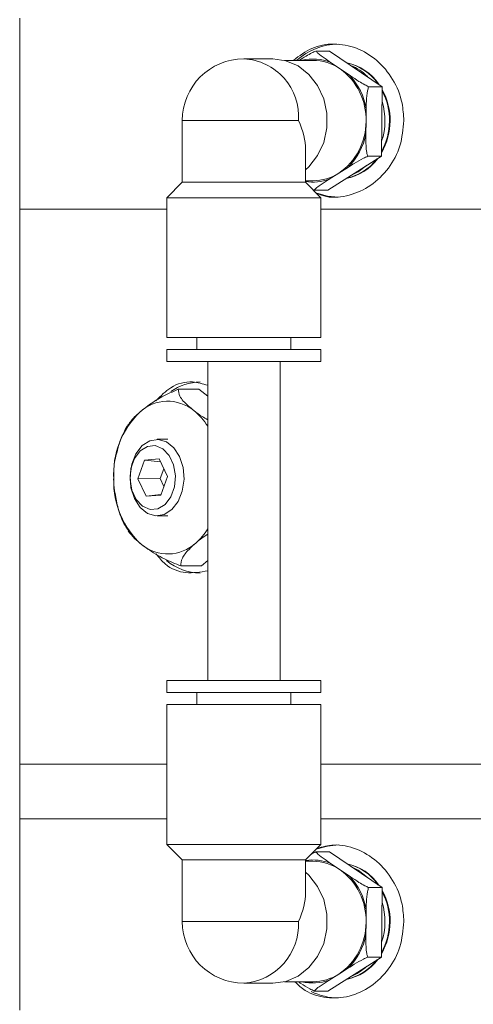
# Model space of a CAD drawing. Header units: inches. Extents: x -4.1 to 22.6, y -10.2 to 17.8.
# Tile 140 of 142: x 18 to 19.5, y 5.1 to 8.3. Entities that reach past the tile are written whole.
import ezdxf

# ---------------------------------------------------------------- set-up
doc = ezdxf.new("R2010")
doc.units = ezdxf.units.IN
doc.header["$MEASUREMENT"] = 0

msp = doc.modelspace()

# ---------------------------------------------------------------- linework, layer by layer
at = {"color": 7, "linetype": 'Continuous', "lineweight": 15}
for p, q in [((18.0287, 8.2859), (18.0287, 7.6609)), ((18.9974, 8.1782), (19.042, 8.1782)), ((19.042, 8.1782), (19.2144, 8.0616)), ((18.8565, 8.1525), (18.7618, 8.1525)), ((18.9873, 8.1477), (18.8948, 8.1477)), ((19.0454, 8.1409), (19.0765, 8.1199)), ((19.0765, 8.1199), (19.1075, 8.0989)), ((19.1697, 8.0616), (19.2144, 8.0616)), ((19.2144, 8.0616), (19.2114, 7.8343)), ((19.1617, 7.9889), (19.1611, 7.948)), ((18.5603, 7.9509), (18.5603, 7.7491)), ((19.1611, 7.948), (19.1606, 7.9071)), ((18.9634, 7.7491), (18.9634, 7.8562)), ((19.2114, 7.8343), (19.0361, 7.7236)), ((19.1668, 7.8343), (19.2114, 7.8343)), ((19.1036, 7.7989), (19.072, 7.779)), ((19.072, 7.779), (19.0405, 7.759)), ((18.5603, 7.7491), (18.5099, 7.6987)), ((18.5603, 7.7491), (18.6672, 7.7491)), ((18.6672, 7.7491), (18.9634, 7.7491)), ((18.9634, 7.754), (18.9873, 7.754)), ((19.0138, 7.6987), (18.9634, 7.7491)), ((18.5099, 7.6987), (18.5099, 7.242)), ((18.5099, 7.6987), (18.6436, 7.6987)), ((18.6436, 7.6987), (19.0138, 7.6987)), ((18.9915, 7.7236), (19.0361, 7.7236)), ((19.0138, 7.242), (19.0138, 7.6987)), ((18.0287, 7.6609), (18.0287, 5.8469)), ((18.0287, 7.6609), (18.5099, 7.6609)), ((19.0138, 7.6609), (21.9037, 7.6609)), ((18.5099, 7.242), (18.6436, 7.242)), ((18.6083, 7.242), (18.6083, 7.2027)), ((18.6436, 7.242), (19.0138, 7.242)), ((18.9154, 7.2027), (18.9154, 7.242)), ((18.5099, 7.2027), (18.5099, 7.1633)), ((18.5099, 7.2027), (18.6436, 7.2027)), ((18.6436, 7.2027), (19.0138, 7.2027)), ((19.0138, 7.1633), (19.0138, 7.2027)), ((18.5099, 7.1633), (18.6436, 7.1633)), ((18.6436, 7.1633), (19.0138, 7.1633)), ((18.6437, 7.1633), (18.6437, 6.1205)), ((18.88, 6.1205), (18.88, 7.1633)), ((18.6146, 7.0725), (18.5474, 7.0725)), ((18.6437, 7.0498), (18.6146, 7.0725)), ((18.5127, 6.9089), (18.4777, 6.9089)), ((18.437, 6.8408), (18.4154, 6.7798)), ((18.4851, 6.8448), (18.437, 6.8408)), ((18.4898, 6.8348), (18.437, 6.8408)), ((18.5117, 6.7879), (18.4851, 6.8448)), ((18.4999, 6.813), (18.4884, 6.7804)), ((18.4884, 6.7804), (18.4154, 6.7798)), ((18.4154, 6.7798), (18.4419, 6.7229)), ((18.4884, 6.7804), (18.5001, 6.7552)), ((18.4901, 6.7269), (18.5117, 6.7879)), ((18.4907, 6.7289), (18.4419, 6.7229)), ((18.4419, 6.7229), (18.4901, 6.7269)), ((18.4777, 6.6589), (18.5127, 6.6589)), ((18.623, 6.4953), (18.6437, 6.513)), ((18.623, 6.4953), (18.5558, 6.4953)), ((18.5099, 6.1205), (18.5099, 6.0811)), ((18.6436, 6.1205), (18.5099, 6.1205)), ((19.0138, 6.1205), (18.6436, 6.1205)), ((19.0138, 6.0811), (19.0138, 6.1205)), ((18.6436, 6.0811), (18.5099, 6.0811)), ((18.6083, 6.0811), (18.6083, 6.0417)), ((19.0138, 6.0811), (18.6436, 6.0811)), ((18.9154, 6.0417), (18.9154, 6.0811)), ((18.5099, 6.0417), (18.5099, 5.585)), ((18.6436, 6.0417), (18.5099, 6.0417)), ((19.0138, 6.0417), (18.6436, 6.0417)), ((19.0138, 5.585), (19.0138, 6.0417)), ((18.0287, 5.8469), (18.0287, 5.6679)), ((18.0287, 5.8469), (18.5099, 5.8469)), ((19.0138, 5.8469), (20.1466, 5.8469)), ((19.0138, 5.8469), (21.9037, 5.8469)), ((18.0287, 5.6679), (18.0287, 5.0429)), ((18.0287, 5.6679), (18.5099, 5.6679)), ((19.0138, 5.6679), (21.7888, 5.6679)), ((18.5099, 5.585), (18.5603, 5.5347)), ((18.6436, 5.585), (18.5099, 5.585)), ((19.0138, 5.585), (18.6436, 5.585)), ((18.9634, 5.5347), (19.0138, 5.585)), ((18.9974, 5.5602), (19.042, 5.5602)), ((19.042, 5.5602), (19.2144, 5.4436)), ((18.5603, 5.5347), (18.5603, 5.3329)), ((18.6672, 5.5347), (18.5603, 5.5347)), ((18.9634, 5.5347), (18.6672, 5.5347)), ((18.9634, 5.4275), (18.9634, 5.5347)), ((18.9873, 5.5297), (18.9634, 5.5297)), ((19.0454, 5.5229), (19.0765, 5.5019)), ((19.0765, 5.5019), (19.1075, 5.4809)), ((19.1697, 5.4436), (19.2144, 5.4436)), ((19.2144, 5.4436), (19.2114, 5.2163)), ((19.1617, 5.3709), (19.1611, 5.33)), ((19.1611, 5.33), (19.1606, 5.2891)), ((19.2114, 5.2163), (19.0361, 5.1056)), ((19.1668, 5.2163), (19.2114, 5.2163)), ((19.072, 5.161), (19.0405, 5.141)), ((19.1036, 5.1809), (19.072, 5.161)), ((18.7618, 5.1313), (18.8565, 5.1313)), ((18.8948, 5.136), (18.9873, 5.136)), ((18.9915, 5.1056), (19.0361, 5.1056))]:
    msp.add_line(p, q, dxfattribs=at)
at = {"color": 8, "linetype": 'Continuous', "lineweight": 15}
for p, q in [((18.5603, 7.9509), (18.9398, 7.9509)), ((18.9398, 5.3329), (18.5603, 5.3329))]:
    msp.add_line(p, q, dxfattribs=at)
at = {"color": 7, "linetype": 'Continuous', "lineweight": 15, "flags": 128}
for points in [[(18.9634, 7.7898), (18.9745, 7.8), (19.003, 7.8364), (19.0229, 7.8794), (19.0332, 7.9266), (19.0332, 7.9752), (19.0229, 8.0224), (19.003, 8.0654), (18.9745, 8.1018), (18.9392, 8.1294), (18.8991, 8.1466), (18.8565, 8.1525)], [(19.1116, 7.7709), (19.1353, 7.7831), (19.1623, 7.8039)], [(18.9975, 7.715), (19.0349, 7.7042), (19.0706, 7.7009)], [(18.5263, 6.6795), (18.5011, 6.6634), (18.4737, 6.659), (18.4466, 6.6669), (18.4225, 6.6862), (18.4039, 6.7151), (18.3925, 6.7507), (18.3894, 6.7896), (18.395, 6.8279), (18.4087, 6.8619), (18.4291, 6.8883), (18.4543, 6.9044), (18.4818, 6.9087), (18.5088, 6.9009), (18.5329, 6.8815), (18.5515, 6.8526), (18.5629, 6.817), (18.566, 6.7782), (18.5604, 6.7398), (18.5468, 6.7059), (18.5263, 6.6795)], [(18.5044, 6.6962), (18.5231, 6.7212), (18.5347, 6.7538), (18.5377, 6.7901), (18.5317, 6.8255), (18.5175, 6.856), (18.4968, 6.8777), (18.4721, 6.8882), (18.4464, 6.886), (18.4227, 6.8716), (18.404, 6.8465), (18.3924, 6.8139), (18.3894, 6.7777), (18.3954, 6.7422), (18.4096, 6.7118), (18.4303, 6.69), (18.455, 6.6796), (18.4807, 6.6817), (18.5044, 6.6962)], [(19.0706, 5.5829), (19.0349, 5.5796), (18.9975, 5.5688)], [(19.1657, 5.4766), (19.1353, 5.5007), (19.1116, 5.5129)], [(18.8565, 5.1313), (18.8991, 5.1372), (18.9392, 5.1544), (18.9745, 5.182), (19.003, 5.2184), (19.0229, 5.2614), (19.0332, 5.3086), (19.0332, 5.3572), (19.0229, 5.4044), (19.003, 5.4474), (18.9745, 5.4838), (18.9634, 5.494)]]:
    msp.add_lwpolyline(points, dxfattribs=at)
at = {"color": 7, "linetype": 'Continuous', "lineweight": 15}
for centre, radius, start, end in [((19.0727, 7.9949), 0.206, 90.565, 132.1064), ((18.7618, 7.9509), 0.2016, 90, 180), ((18.9868, 7.9895), 0.1582, 55.4877, 89.813), ((18.9577, 7.9546), 0.2035, 358.1349, 54.3147), ((19.064, 7.9749), 0.1684, 34.3735, 78.0261), ((19.0619, 7.9749), 0.1686, 34.8763, 76.9833), ((19.0619, 7.9749), 0.1685, 34.8893, 76.9703), ((19.048, 7.9779), 0.1657, 44.776, 67.4436), ((18.9551, 7.9555), 0.2092, 9.1806, 43.269), ((19.0256, 7.9509), 0.2122, 331.2008, 27.311), ((19.0256, 7.9509), 0.2123, 331.194, 27.3178), ((19.0286, 7.9509), 0.2114, 330.3384, 28.574), ((19.0081, 7.9509), 0.2149, 341.6348, 16.877), ((18.9593, 7.9464), 0.2018, 303.9516, 0.4488), ((18.9567, 7.9454), 0.2074, 315.0564, 349.344), ((19.0659, 7.924), 0.1652, 280.211, 323.9474), ((19.0637, 7.9239), 0.1652, 281.6775, 322.8971), ((19.0637, 7.9239), 0.1652, 281.6638, 322.9109), ((18.9867, 7.9123), 0.1582, 270.2149, 302.611), ((18.6215, 6.9239), 0.1725, 90.9076, 124.9468), ((18.5125, 6.899), 0.1345, 50.5717, 132.7551), ((18.6203, 6.7942), 0.2847, 134.362, 183.1145), ((18.4696, 6.8421), 0.2057, 32.1975, 51.4216), ((18.6125, 6.7705), 0.2766, 178.2984, 228.0281), ((18.4649, 6.7294), 0.2117, 311.1401, 327.6265), ((18.5129, 6.6687), 0.1345, 230.5717, 312.7551), ((18.6222, 6.647), 0.1756, 229.9673, 268.8889), ((18.9868, 5.3715), 0.1582, 55.4877, 89.813), ((19.0653, 5.3589), 0.1662, 34.0701, 78.1484), ((19.0632, 5.3588), 0.1663, 34.5792, 77.2804), ((19.0632, 5.3588), 0.1663, 34.5923, 77.2673), ((18.9577, 5.3366), 0.2035, 358.1349, 54.3147), ((18.9551, 5.3375), 0.2092, 9.1806, 43.269), ((19.0255, 5.3329), 0.2123, 331.2114, 27.3004), ((19.0255, 5.3329), 0.2123, 331.2046, 27.3072), ((19.0278, 5.3329), 0.2121, 330.4515, 28.4609), ((19.008, 5.3329), 0.215, 341.6383, 16.8735), ((18.7618, 5.3329), 0.2016, 180, 270), ((18.9593, 5.3284), 0.2018, 303.9516, 0.4488), ((18.9567, 5.3274), 0.2074, 315.0564, 349.344), ((19.0638, 5.3058), 0.1651, 281.659, 322.9156), ((19.0638, 5.3058), 0.1651, 281.6453, 322.9293), ((19.0658, 5.306), 0.1652, 280.9413, 323.9538), ((19.0483, 5.3054), 0.1652, 292.5419, 313.6562), ((18.9867, 5.2943), 0.1582, 270.2149, 302.611), ((19.0713, 5.2827), 0.1998, 243.5004, 269.8245)]:
    msp.add_arc(centre, radius, start, end, dxfattribs=at)
at = {"color": 8, "linetype": 'Continuous', "lineweight": 15}
for centre, radius, start, end in [((18.7522, 7.9646), 0.1881, 355.8165, 87.0692), ((18.9874, 7.9941), 0.1579, 68.4242, 103.241), ((18.9874, 7.9077), 0.1579, 261.2808, 289.6675), ((18.9873, 5.3758), 0.1581, 68.4474, 98.6998), ((18.7483, 5.3226), 0.1918, 274.057, 3.0573), ((18.9874, 5.2897), 0.1578, 256.7616, 289.666)]:
    msp.add_arc(centre, radius, start, end, dxfattribs=at)
at = {"color": 7, "linetype": 'Continuous', "lineweight": 15}
for centre, major_axis, start_param, end_param in [((18.7618, 7.9509), (0.1728, -0.1728), 0.541052, 1.029744), ((18.7618, 5.3329), (0.1728, 0.1728), 5.253441, 5.742133)]:
    msp.add_ellipse(centre, major_axis=major_axis, ratio=0.600861, start_param=start_param, end_param=end_param, dxfattribs=at)
for points, knots in [([(18.9244, 8.1477), (18.9434, 8.1624), (18.9826, 8.1925), (19.0558, 8.2053), (19.1305, 8.1917), (19.1988, 8.1508), (19.2517, 8.0876), (19.2807, 8.0171), (19.2837, 7.9699), (19.2849, 7.9509)], [0, 0, 0, 0, 0.143645, 0.29479, 0.444841, 0.594842, 0.745904, 0.897512, 1, 1, 1, 1]), ([(18.9406, 8.1467), (18.9487, 8.1517), (18.9625, 8.1603), (18.982, 8.1712), (18.9931, 8.1762), (18.9974, 8.1782)], [0, 0, 0, 0, 0.460124, 0.786819, 1, 1, 1, 1]), ([(18.9974, 8.1782), (18.9994, 8.1759), (19.0059, 8.1686), (19.0244, 8.1553), (19.0393, 8.1451), (19.0454, 8.1409)], [0, 0, 0, 0, 0.204336, 0.673302, 1, 1, 1, 1]), ([(19.1075, 8.0989), (19.1085, 8.0982), (19.1184, 8.0915), (19.1342, 8.0811), (19.1545, 8.0689), (19.1654, 8.0637), (19.1697, 8.0616)], [0, 0, 0, 0, 0.052873, 0.517957, 0.809655, 1, 1, 1, 1]), ([(19.1697, 8.0616), (19.1683, 8.0573), (19.1638, 8.0429), (19.1622, 8.017), (19.1618, 7.9971), (19.1617, 7.9889)], [0, 0, 0, 0, 0.204356, 0.673363, 1, 1, 1, 1]), ([(19.2849, 7.9509), (19.2823, 7.9229), (19.2771, 7.8669), (19.2371, 7.7924), (19.1786, 7.7351), (19.1072, 7.7035), (19.0438, 7.6959), (19.01, 7.7091), (18.9992, 7.7133)], [0, 0, 0, 0, 0.1822539, 0.364471, 0.5476443, 0.7314525, 0.914228, 1, 1, 1, 1]), ([(19.1606, 7.9071), (19.1606, 7.9057), (19.1604, 7.8927), (19.1606, 7.8724), (19.1625, 7.8485), (19.1656, 7.8384), (19.1668, 7.8343)], [0, 0, 0, 0, 0.052977, 0.518036, 0.80972, 1, 1, 1, 1]), ([(19.1668, 7.8343), (19.1621, 7.8322), (19.1467, 7.8252), (19.1254, 7.8126), (19.1099, 7.8029), (19.1036, 7.7989)], [0, 0, 0, 0, 0.2043357, 0.6733017, 1, 1, 1, 1]), ([(19.0405, 7.759), (19.0395, 7.7584), (19.0294, 7.752), (19.0142, 7.7421), (18.998, 7.7305), (18.9933, 7.7256), (18.9915, 7.7236)], [0, 0, 0, 0, 0.052873, 0.517957, 0.809655, 1, 1, 1, 1]), ([(18.4742, 7.0352), (18.4898, 7.0509), (18.5243, 7.0857), (18.5854, 7.1026), (18.6271, 7.0904), (18.6437, 7.0855)], [0, 0, 0, 0, 0.330835, 0.733649, 1, 1, 1, 1]), ([(18.5474, 7.0725), (18.5291, 7.0645), (18.4927, 7.0487), (18.4508, 7.0217), (18.4297, 7.0047), (18.4212, 6.9978)], [0, 0, 0, 0, 0.374601, 0.746177, 1, 1, 1, 1]), ([(18.5979, 7.0029), (18.592, 7.0078), (18.5723, 7.0238), (18.549, 7.0493), (18.5479, 7.0652), (18.5474, 7.0725)], [0, 0, 0, 0, 0.192173, 0.631803, 1, 1, 1, 1]), ([(18.4212, 6.9978), (18.4152, 6.9925), (18.3971, 6.9765), (18.387, 6.9614), (18.3802, 6.9513)], [0, 0, 0, 0, 0.329076, 1, 1, 1, 1]), ([(18.6437, 6.9728), (18.6373, 6.9764), (18.6199, 6.9861), (18.6064, 6.9964), (18.5979, 7.0029)], [0, 0, 0, 0, 0.36832, 1, 1, 1, 1]), ([(18.3797, 6.9515), (18.3719, 6.9369), (18.3577, 6.9105), (18.3503, 6.8812), (18.347, 6.8681)], [0, 0, 0, 0, 0.5525708, 1, 1, 1, 1]), ([(18.347, 6.8681), (18.3456, 6.8635), (18.3388, 6.8411), (18.3362, 6.8106), (18.336, 6.7853), (18.336, 6.7787)], [0, 0, 0, 0, 0.158559, 0.783052, 1, 1, 1, 1]), ([(18.3359, 6.7803), (18.3361, 6.767), (18.3362, 6.7506), (18.3398, 6.7349), (18.3404, 6.732)], [0, 0, 0, 0, 0.8190333, 1, 1, 1, 1]), ([(18.3404, 6.732), (18.3434, 6.7156), (18.35, 6.6793), (18.3657, 6.6383), (18.3803, 6.6162), (18.384, 6.6107)], [0, 0, 0, 0, 0.383311, 0.844966, 1, 1, 1, 1]), ([(18.3832, 6.6102), (18.3895, 6.6016), (18.4003, 6.587), (18.4195, 6.5713), (18.4275, 6.5649)], [0, 0, 0, 0, 0.585143, 1, 1, 1, 1]), ([(18.6042, 6.57), (18.6104, 6.5753), (18.6218, 6.585), (18.6369, 6.5942), (18.6437, 6.5984)], [0, 0, 0, 0, 0.542716, 1, 1, 1, 1]), ([(18.5558, 6.4953), (18.5561, 6.5032), (18.5567, 6.5191), (18.5779, 6.546), (18.5966, 6.5631), (18.6042, 6.57)], [0, 0, 0, 0, 0.374601, 0.746177, 1, 1, 1, 1]), ([(18.4275, 6.5649), (18.434, 6.56), (18.4555, 6.544), (18.4978, 6.5185), (18.5376, 6.5025), (18.5558, 6.4953)], [0, 0, 0, 0, 0.192173, 0.631803, 1, 1, 1, 1]), ([(18.6437, 6.4791), (18.6197, 6.4751), (18.5708, 6.4668), (18.5112, 6.4897), (18.4841, 6.5227), (18.4744, 6.5345)], [0, 0, 0, 0, 0.383678, 0.779552, 1, 1, 1, 1]), ([(19.0007, 5.5719), (19.019, 5.5769), (19.0609, 5.5884), (19.1308, 5.5731), (19.1988, 5.533), (19.2517, 5.4696), (19.2807, 5.3991), (19.2837, 5.3519), (19.2849, 5.3329)], [0, 0, 0, 0, 0.141086, 0.323842, 0.506537, 0.690523, 0.875175, 1, 1, 1, 1]), ([(18.9811, 5.5523), (18.9822, 5.5529), (18.9874, 5.5558), (18.993, 5.5582), (18.9974, 5.5602)], [0, 0, 0, 0, 0.212024, 1, 1, 1, 1]), ([(18.9974, 5.5602), (18.9994, 5.5579), (19.0059, 5.5506), (19.0244, 5.5373), (19.0393, 5.5271), (19.0454, 5.5229)], [0, 0, 0, 0, 0.204336, 0.673302, 1, 1, 1, 1]), ([(19.1075, 5.4809), (19.1085, 5.4802), (19.1184, 5.4735), (19.1342, 5.4631), (19.1545, 5.4509), (19.1654, 5.4457), (19.1697, 5.4436)], [0, 0, 0, 0, 0.052873, 0.517957, 0.809655, 1, 1, 1, 1]), ([(19.1697, 5.4436), (19.1683, 5.4393), (19.1638, 5.4249), (19.1622, 5.399), (19.1618, 5.3791), (19.1617, 5.3709)], [0, 0, 0, 0, 0.204356, 0.673363, 1, 1, 1, 1]), ([(19.2849, 5.3329), (19.2823, 5.3049), (19.2771, 5.2489), (19.237, 5.1744), (19.1787, 5.1174), (19.1068, 5.0844), (19.0318, 5.0803), (18.9688, 5.0981), (18.9393, 5.1257), (18.9282, 5.136)], [0, 0, 0, 0, 0.151312, 0.302593, 0.454668, 0.60727, 0.759014, 0.909865, 1, 1, 1, 1]), ([(19.1606, 5.2891), (19.1606, 5.2877), (19.1604, 5.2747), (19.1606, 5.2544), (19.1625, 5.2305), (19.1656, 5.2204), (19.1668, 5.2163)], [0, 0, 0, 0, 0.0529774, 0.5180364, 0.8097199, 1, 1, 1, 1]), ([(19.1668, 5.2163), (19.1621, 5.2142), (19.1467, 5.2072), (19.1254, 5.1946), (19.1099, 5.1849), (19.1036, 5.1809)], [0, 0, 0, 0, 0.204336, 0.673302, 1, 1, 1, 1]), ([(18.9915, 5.1056), (18.9869, 5.1078), (18.9717, 5.1152), (18.9543, 5.1262), (18.9424, 5.1341), (18.9396, 5.136)], [0, 0, 0, 0, 0.248431, 0.8186, 1, 1, 1, 1]), ([(19.0405, 5.141), (19.0395, 5.1404), (19.0294, 5.134), (19.0142, 5.1241), (18.998, 5.1125), (18.9933, 5.1076), (18.9915, 5.1056)], [0, 0, 0, 0, 0.052873, 0.517957, 0.809655, 1, 1, 1, 1])]:
    msp.add_open_spline(points, degree=3, knots=knots, dxfattribs=at)

doc.saveas('drawing.dxf')
